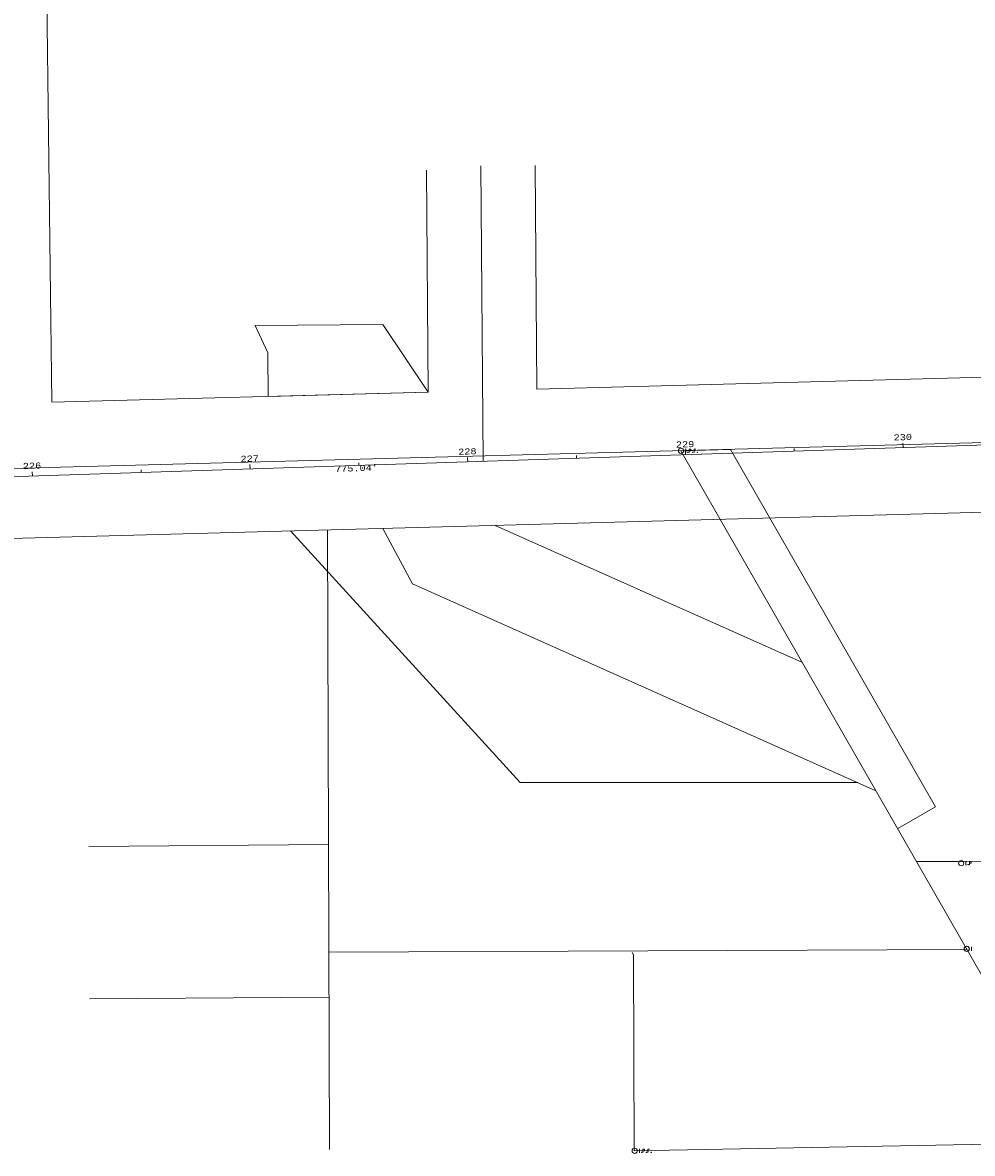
# Model space of a CAD drawing. Extents: x 128766 to 131418, y 268402 to 269570.
# Tile 2 of 4: x 129402 to 129838, y 268402 to 268921. Entities that reach past the tile are written whole.
import ezdxf
from ezdxf.enums import TextEntityAlignment as Align

# ---------------------------------------------------------------- set-up
doc = ezdxf.new("R2010")
doc.units = 21
doc.header["$LTSCALE"] = 50
doc.header["$MEASUREMENT"] = 0
for name, color, linetype, lineweight, true_color in [('1 centerline curb', 3, 'Continuous', 0, 0x00ff00), ('Calc Area', 6, 'Continuous', 0, 0xff00ff), ('DV_X_Property_Line', 1, 'Continuous', 0, 0xff0000), ('DV_X_Section_VMS_Line', 6, 'Continuous', 0, 0xff00ff), ('Easements', 3, 'Continuous', 0, 0x00ff00), ('RW 062823', 216, 'Continuous', 0, 0x800080), ('RW_P_Esmt_TMP', 120, 'Continuous', 0, 0x00fea0), ('RW_X_CL', 6, 'Continuous', 0, 0xff00ff), ('RW_X_CL_100_Distances', 6, 'Continuous', 0, 0xff00ff), ('RW_X_CL_100_Stations', 6, 'Continuous', 0, 0xff00ff), ('RW_X_Esmt_SH', 6, 'Continuous', 0, 0xff00ff), ('SV_X_Mon_Cells_Found', 1, 'Continuous', 0, 0xff0000)]:
    doc.layers.add(name, color=color, linetype=linetype, lineweight=lineweight, true_color=true_color)
doc.styles.get("Standard").update_dxf_attribs({"font": 'cour.ttf', "height": 5})

msp = doc.modelspace()

# ---------------------------------------------------------------- linework, layer by layer
at = {"layer": '1 centerline curb'}
msp.add_line((129612.41, 268855), (129613.46, 268719.39), dxfattribs=at)
at = {"layer": 'Calc Area'}
msp.add_lwpolyline([(129508.86, 268781.76), (129567.45, 268782.11), (129588.22, 268751.15), (129514.86, 268749.18), (129514.62, 268769.18), (129508.86, 268781.76)], dxfattribs=at)
at = {"layer": 'DV_X_Property_Line', "lineweight": 0}
for p, q in [((129541.97, 268687.89), (129542.97, 268403.4)), ((129432.48, 268542.5), (129542.48, 268543.4)), ((129542.65, 268493.95), (129835.6, 268495.26)), ((129432.73, 268472.5), (129542.72, 268473.4))]:
    msp.add_line(p, q, dxfattribs=at)
at = {"layer": 'DV_X_Property_Line'}
msp.add_lwpolyline([(129704.31, 268724.2), (129886.35, 268406.79)], dxfattribs=at)
at = {"layer": 'DV_X_Property_Line', "lineweight": 0}
msp.add_lwpolyline([(129920.97, 268648.26), (129921.36, 268535.47), (129831.36, 268535.6), (129812.25, 268535.63)], dxfattribs=at)
at = {"layer": 'DV_X_Section_VMS_Line', "lineweight": 0}
msp.add_line((131411.04, 268770), (128767.64, 268699.14), dxfattribs=at)
at = {"layer": 'Easements'}
msp.add_line((129760.06, 268626.99), (129618.94, 268689.95), dxfattribs=at)
msp.add_lwpolyline([(129508.86, 268781.76), (129514.62, 268769.18), (129514.86, 268749.18), (129588.22, 268751.15), (129588.22, 268751.15), (129567.45, 268782.11), (129508.86, 268781.76)], close=True, dxfattribs=at)
for points in [[(129508.86, 268781.76), (129514.62, 268769.18), (129514.86, 268749.18), (129588.22, 268751.15), (129588.22, 268751.15), (129567.45, 268782.11)], [(129704.31, 268724.2), (129726.99, 268724.85), (129821.16, 268560.65), (129803.81, 268550.7)], [(129567.39, 268688.57), (129581.05, 268663.05), (129793.82, 268568.12)]]:
    msp.add_lwpolyline(points, dxfattribs=at)
at = {"layer": 'Easements', "lineweight": 0}
msp.add_lwpolyline([(129886.5, 268406.53), (129682.84, 268402.79), (129682.55, 268492.79), (129681.84, 268493.87)], dxfattribs=at)
at = {"layer": 'RW 062823'}
for p, q in [((129405.62, 269569.82), (129415.4, 268746.52)), ((129637.41, 268855.19), (129638.21, 268752.49)), ((131410.24, 268799.99), (129638.21, 268752.49))]:
    msp.add_line(p, q, dxfattribs=at)
at = {"layer": 'RW_P_Esmt_TMP', "lineweight": 0}
msp.add_lwpolyline([(129785.54, 268571.82), (129630.45, 268571.82), (129525.1, 268687.43)], dxfattribs=at)
at = {"layer": 'RW_X_CL', "lineweight": 0}
msp.add_line((129167.98, 268704.78), (129942.61, 268730.18), dxfattribs=at)
at = {"layer": 'RW_X_CL_100_Stations', "lineweight": 0}
for p, q in [((129756.34, 268724.07), (129756.3, 268725.27)), ((129806.31, 268725.71), (129806.24, 268727.71)), ((129606.42, 268719.16), (129606.35, 268721.15)), ((129656.39, 268720.79), (129656.35, 268721.99)), ((129706.36, 268722.43), (129706.3, 268724.43)), ((129456.5, 268714.24), (129456.46, 268715.44)), ((129506.47, 268715.88), (129506.4, 268717.88)), ((129556.44, 268717.52), (129556.4, 268718.72)), ((129406.52, 268712.6), (129406.46, 268714.6))]:
    msp.add_line(p, q, dxfattribs=at)
at = {"layer": 'RW_X_Esmt_SH'}
for p, q in [((129587.42, 268852.98), (129588.22, 268751.15)), ((129588.22, 268751.15), (129415.4, 268746.52))]:
    msp.add_line(p, q, dxfattribs=at)
at = {"layer": 'RW_X_Esmt_SH', "lineweight": 0}
msp.add_line((129920.79, 268698.04), (128768.5, 268667.15), dxfattribs=at)
at = {"layer": 'SV_X_Mon_Cells_Found', "color": 7, "linetype": 'Continuous'}
for points in [[(129706.32, 268725, 942.89), (129706.67, 268725, 942.89)], [(129706.32, 268723.4, 942.89), (129706.67, 268723.4, 942.89)], [(129706.5, 268723.4, 942.89), (129706.5, 268725, 942.89)], [(129707.46, 268723.61, 942.89), (129707.51, 268723.61, 942.89), (129707.54, 268723.58, 942.89), (129707.58, 268723.53, 942.89), (129707.58, 268723.47, 942.89), (129707.54, 268723.42, 942.89), (129707.51, 268723.4, 942.89), (129707.46, 268723.4, 942.89), (129707.42, 268723.42, 942.89), (129707.39, 268723.47, 942.89), (129707.39, 268723.53, 942.89), (129707.42, 268723.58, 942.89), (129707.46, 268723.61, 942.89)], [(129708.06, 268723.4, 942.89), (129708.06, 268725, 942.89), (129708.59, 268725, 942.89), (129708.65, 268724.98, 942.89), (129708.72, 268724.96, 942.89), (129708.76, 268724.93, 942.89), (129708.79, 268724.91, 942.89), (129708.83, 268724.84, 942.89), (129708.87, 268724.78, 942.89), (129708.89, 268724.68, 942.89), (129708.89, 268724.53, 942.89), (129708.88, 268724.48, 942.89), (129708.86, 268724.4, 942.89), (129708.81, 268724.31, 942.89), (129708.77, 268724.28, 942.89), (129708.73, 268724.25, 942.89), (129708.68, 268724.23, 942.89), (129708.59, 268724.21, 942.89), (129708.06, 268724.21, 942.89)], [(129709.7, 268723.61, 942.89), (129709.76, 268723.61, 942.89), (129709.79, 268723.58, 942.89), (129709.83, 268723.53, 942.89), (129709.83, 268723.47, 942.89), (129709.79, 268723.42, 942.89), (129709.76, 268723.4, 942.89), (129709.7, 268723.4, 942.89), (129709.67, 268723.42, 942.89), (129709.64, 268723.47, 942.89), (129709.64, 268723.53, 942.89), (129709.67, 268723.58, 942.89), (129709.7, 268723.61, 942.89)], [(129711.07, 268725, 942.89), (129710.31, 268725, 942.89), (129710.31, 268723.4, 942.89)], [(129710.31, 268724.21, 942.89), (129710.85, 268724.21, 942.89)], [(129711.85, 268723.61, 942.89), (129711.91, 268723.61, 942.89), (129711.94, 268723.58, 942.89), (129711.98, 268723.53, 942.89), (129711.98, 268723.47, 942.89), (129711.94, 268723.42, 942.89), (129711.91, 268723.4, 942.89), (129711.85, 268723.4, 942.89), (129711.82, 268723.42, 942.89), (129711.79, 268723.47, 942.89), (129711.79, 268723.53, 942.89), (129711.82, 268723.58, 942.89), (129711.85, 268723.61, 942.89)], [(129835, 268535.64, 938.18), (129835.35, 268535.64, 938.18)], [(129835, 268534.04, 938.18), (129835.35, 268534.04, 938.18)], [(129835.18, 268534.04, 938.18), (129835.18, 268535.64, 938.18)], [(129836.13, 268534.26, 938.18), (129836.19, 268534.26, 938.18), (129836.22, 268534.23, 938.18), (129836.26, 268534.18, 938.18), (129836.26, 268534.12, 938.18), (129836.22, 268534.07, 938.18), (129836.19, 268534.04, 938.18), (129836.13, 268534.04, 938.18), (129836.1, 268534.07, 938.18), (129836.07, 268534.12, 938.18), (129836.07, 268534.18, 938.18), (129836.1, 268534.23, 938.18), (129836.13, 268534.26, 938.18)], [(129836.74, 268534.04, 938.18), (129836.74, 268535.64, 938.18), (129837.27, 268535.64, 938.18), (129837.33, 268535.63, 938.18), (129837.4, 268535.61, 938.18), (129837.44, 268535.58, 938.18), (129837.47, 268535.55, 938.18), (129837.51, 268535.49, 938.18), (129837.55, 268535.43, 938.18), (129837.57, 268535.33, 938.18), (129837.57, 268535.18, 938.18), (129837.56, 268535.13, 938.18), (129837.53, 268535.05, 938.18), (129837.49, 268534.96, 938.18), (129837.45, 268534.92, 938.18), (129837.41, 268534.9, 938.18), (129837.36, 268534.87, 938.18), (129837.27, 268534.86, 938.18), (129836.74, 268534.86, 938.18)], [(129837.51, 268496.35, 938.78), (129837.86, 268496.35, 938.78)], [(129837.51, 268494.75, 938.78), (129837.86, 268494.75, 938.78)], [(129837.56, 268496.3, 938.86), (129837.91, 268496.3, 938.86)], [(129837.56, 268494.7, 938.86), (129837.91, 268494.7, 938.86)], [(129837.69, 268494.75, 938.78), (129837.69, 268496.35, 938.78)], [(129837.73, 268494.7, 938.86), (129837.73, 268496.3, 938.86)], [(129685.08, 268403.61, 943.17), (129685.43, 268403.61, 943.17)], [(129685.26, 268402.01, 943.17), (129685.26, 268403.61, 943.17)], [(129686.82, 268402.01, 943.17), (129686.82, 268403.61, 943.17), (129687.35, 268403.61, 943.17), (129687.41, 268403.6, 943.17), (129687.48, 268403.57, 943.17), (129687.52, 268403.55, 943.17), (129687.55, 268403.52, 943.17), (129687.59, 268403.46, 943.17), (129687.63, 268403.39, 943.17), (129687.65, 268403.29, 943.17), (129687.65, 268403.14, 943.17), (129687.64, 268403.09, 943.17), (129687.62, 268403.02, 943.17), (129687.57, 268402.93, 943.17), (129687.53, 268402.89, 943.17), (129687.5, 268402.87, 943.17), (129687.44, 268402.84, 943.17), (129687.35, 268402.83, 943.17), (129686.82, 268402.83, 943.17)], [(129689.83, 268403.61, 943.17), (129689.07, 268403.61, 943.17), (129689.07, 268402.01, 943.17)], [(129685.08, 268402.01, 943.17), (129685.43, 268402.01, 943.17)], [(129686.22, 268402.22, 943.17), (129686.27, 268402.22, 943.17), (129686.31, 268402.2, 943.17), (129686.34, 268402.15, 943.17), (129686.34, 268402.08, 943.17), (129686.31, 268402.03, 943.17), (129686.27, 268402.01, 943.17), (129686.22, 268402.01, 943.17), (129686.18, 268402.03, 943.17), (129686.15, 268402.08, 943.17), (129686.15, 268402.15, 943.17), (129686.18, 268402.2, 943.17), (129686.22, 268402.22, 943.17)], [(129688.47, 268402.22, 943.17), (129688.52, 268402.22, 943.17), (129688.55, 268402.2, 943.17), (129688.59, 268402.15, 943.17), (129688.59, 268402.08, 943.17), (129688.55, 268402.03, 943.17), (129688.52, 268402.01, 943.17), (129688.47, 268402.01, 943.17), (129688.43, 268402.03, 943.17), (129688.4, 268402.08, 943.17), (129688.4, 268402.15, 943.17), (129688.43, 268402.2, 943.17), (129688.47, 268402.22, 943.17)], [(129689.07, 268402.83, 943.17), (129689.61, 268402.83, 943.17)], [(129690.61, 268402.22, 943.17), (129690.67, 268402.22, 943.17), (129690.7, 268402.2, 943.17), (129690.74, 268402.15, 943.17), (129690.74, 268402.08, 943.17), (129690.7, 268402.03, 943.17), (129690.67, 268402.01, 943.17), (129690.61, 268402.01, 943.17), (129690.58, 268402.03, 943.17), (129690.55, 268402.08, 943.17), (129690.55, 268402.15, 943.17), (129690.58, 268402.2, 943.17), (129690.61, 268402.22, 943.17)]]:
    msp.add_polyline3d(points, dxfattribs=at)
at = {"layer": 'SV_X_Mon_Cells_Found', "color": 7, "linetype": 'Continuous', "lineweight": 0}
for centre in [(129704.31, 268724.2, 942.89), (129832.99, 268534.84, 938.18), (129835.5, 268495.55, 938.78), (129835.54, 268495.5, 938.86), (129683.07, 268402.81, 943.17)]:
    msp.add_circle(centre, 1.2, dxfattribs=at)

# ---------------------------------------------------------------- texts
at = {"layer": 'RW_X_CL_100_Distances', "lineweight": 0}
msp.add_text("775.04'", height=2.8, rotation=1.8781, dxfattribs=at).set_placement((129555.33, 268716.33), align=Align.MIDDLE)
at = {"layer": 'RW_X_CL_100_Stations', "lineweight": 0}
for s, p in [('230', (129806.23, 268728.21)), ('228', (129606.33, 268721.65)), ('229', (129706.28, 268724.93)), ('227', (129506.39, 268718.38)), ('226', (129406.44, 268715.1))]:
    msp.add_text(s, height=2.8, rotation=1.8781, dxfattribs=at).set_placement(p, align=Align.BOTTOM_CENTER)

doc.saveas('drawing.dxf')
